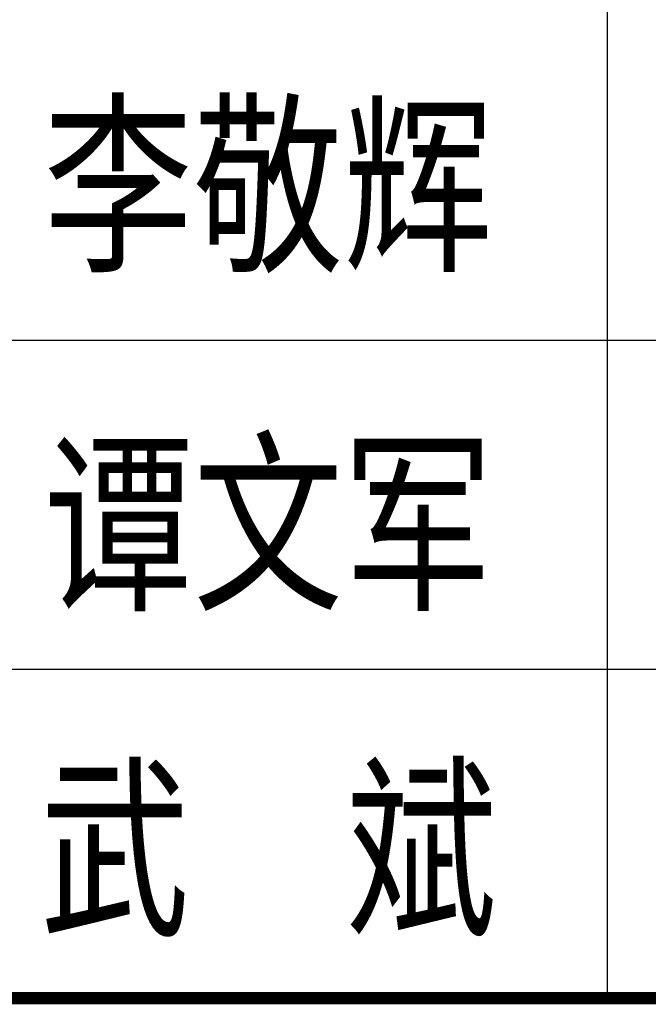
# Model space of a CAD drawing. Extents: x 427948 to 764348, y 274849 to 601549.
# Tile 94 of 212: x 676170 to 677697, y 404234 to 406628. Entities that reach past the tile are written whole.
import ezdxf
from ezdxf.enums import TextEntityAlignment as Align

# ---------------------------------------------------------------- set-up
doc = ezdxf.new("R2010")
doc.units = 0
doc.header["$LTSCALE"] = 1000
doc.header["$MEASUREMENT"] = 0
doc.layers.get('0').update_dxf_attribs({"linetype": 'CONTINUOUS'})
doc.layers.add('PUB_TITLE', color=4, linetype='CONTINUOUS')
doc.layers.add('TK', color=7, linetype='CONTINUOUS')
doc.styles.add('TKHZ1', font='txt', dxfattribs={"width": 0.8})

# ---------------------------------------------------------------- blocks, each defined once
blk = doc.blocks.new('24')
at = {"layer": 'PUB_TITLE'}
for p, q in [((-1112538.9, 154918.9), (-1112538.9, 159718.9)), ((-1116488.9, 156518.9), (-1110888.9, 156518.9)), ((-1116488.9, 155718.9), (-1110888.9, 155718.9)), ((-1116488.9, 154918.9), (-1110888.9, 154918.9)), ((-1116488.9, 154918.9), (-1110888.9, 154918.9))]:
    blk.add_line(p, q, dxfattribs=at)
at = {"layer": 'PUB_TITLE', "const_width": 29.8}
blk.add_lwpolyline([(-1116488.9, 154918.9), (-1110888.9, 154918.9)], dxfattribs=at)
at = {"layer": 'TK', "style": 'TKHZ1', "width": 0.8}
for s, p in [('李敬辉', (-1113363.5, 156901.3)), ('谭文军', (-1113363.5, 156080.7)), ('武  斌', (-1113363.5, 155288.2))]:
    blk.add_text(s, height=350, dxfattribs=at).set_placement(p, align=Align.MIDDLE)

msp = doc.modelspace()

# ---------------------------------------------------------------- block references
msp.add_blockref('24', (1790136.9, 249330.5))

doc.saveas('drawing.dxf')
